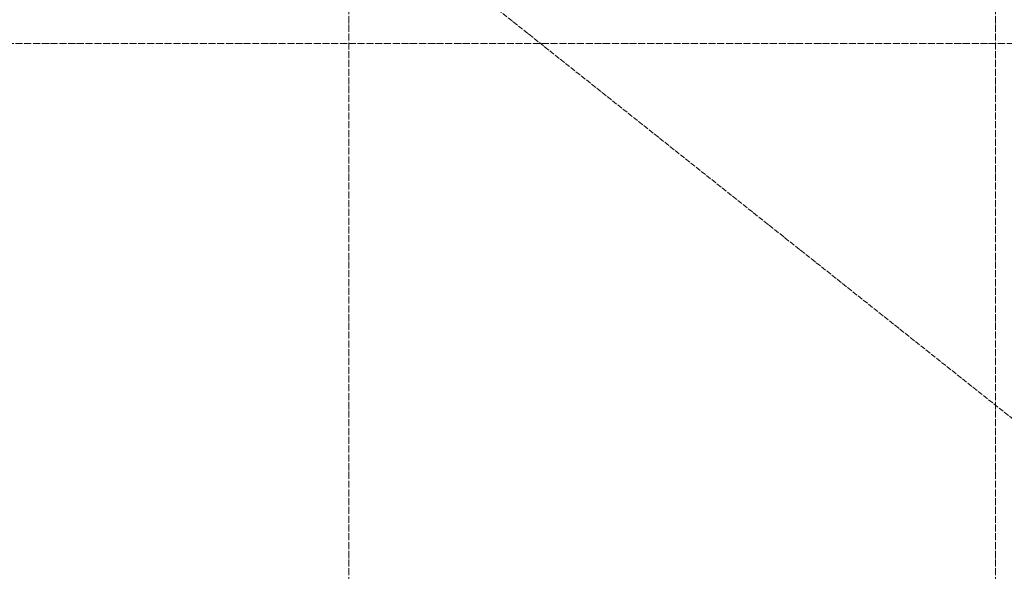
# Model space of a CAD drawing. Header units: millimetres. Extents: x -111 to 116289, y -9307 to 73893.
# Tile 63 of 128: x 43181 to 45998, y 34902 to 36482. Entities that reach past the tile are written whole.
import ezdxf

# ---------------------------------------------------------------- set-up
doc = ezdxf.new("R2010")
doc.units = ezdxf.units.MM
doc.linetypes.add('ADSK_Линия сетки', pattern=[25, 20, -2.5, 0, -2.5])
doc.linetypes.add('Штрихпунктир 15 х 2 х 2 мм', pattern=[19, 15, -2, 0, -2])
doc.layers.add('Оси', color=7, linetype='Continuous', lineweight=9)

# ---------------------------------------------------------------- blocks, each defined once
blk = doc.blocks.new('135_SLK_GD_KR_rvt-1-Оборудование_B2_-11_400__На лист секция 5_-11_400')
at = {"layer": 'Оси', "color": 254, "linetype": 'Штрихпунктир 15 х 2 х 2 мм', "true_color": 0xcccccc}
blk.add_line((-13040296.2, -9290717.5), (-13019562.1, -9307210.1), dxfattribs=at)
blk = doc.blocks.new('A$Cffbd38bb')
at = {"layer": 'Оси', "color": 253, "linetype": 'ADSK_Линия сетки', "true_color": 0xaaaaaa}
for p, q in [((42317.4, 800), (42317.4, 71114.3)), ((44167.4, 800), (44167.4, 71114.3)), ((106567.9, 35329.5), (800, 35329.5))]:
    blk.add_line(p, q, dxfattribs=at)
at = {"lineweight": 5}
blk.add_blockref('135_SLK_GD_KR_rvt-1-Оборудование_B2_-11_400__На лист секция 5_-11_400', (13077777.1, 9330329.8), dxfattribs=at)

msp = doc.modelspace()

# ---------------------------------------------------------------- block references
msp.add_blockref('A$Cffbd38bb', (1805.7, 1084))

doc.saveas('drawing.dxf')
